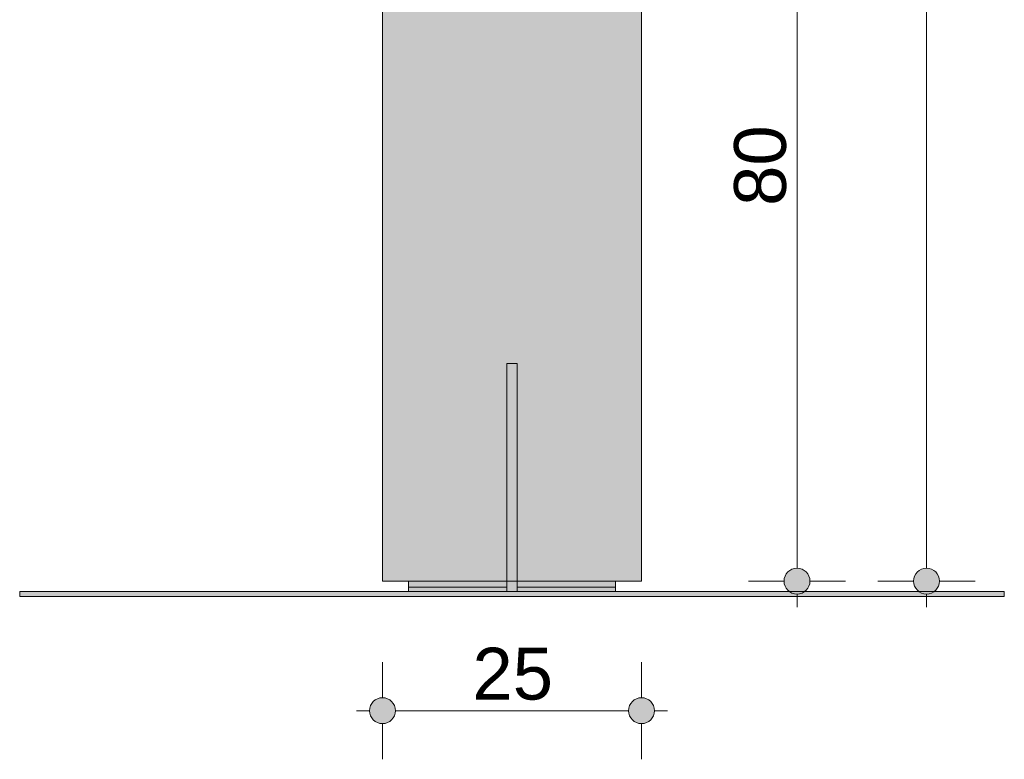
# Model space of a CAD drawing. Header units: millimetres. Extents: x 64850 to 1435566, y -594079 to 57306.
# Tile 115 of 121: x 1424376 to 1425326, y -593904 to -593190. Entities that reach past the tile are written whole.
import ezdxf

# ---------------------------------------------------------------- set-up
doc = ezdxf.new("R2010")
doc.units = ezdxf.units.MM
doc.header["$MEASUREMENT"] = 0
for name, color, linetype in [('Konstrukcja - Stropy', 7, 'Continuous'), ('Konstrukcja - Słupy', 7, 'Continuous'), ('Sytuacja - Teren', 7, 'Continuous'), ('Wnętrze - Umeblowanie', 7, 'Continuous'), ('Wymiarowanie - Ogólne', 7, 'Continuous')]:
    doc.layers.add(name, color=color, linetype=linetype)
for name, color, linetype, lineweight in [('Konstrukcja - Stropy_Nr_pióra__1', 7, 'Continuous', 13), ('Konstrukcja - Słupy_Nr_pióra__1', 7, 'Continuous', 13), ('Sytuacja - Teren_Nr_pióra__1', 7, 'Continuous', 13), ('Wnętrze - Umeblowanie_Nr_pióra__1', 7, 'Continuous', 13), ('Wymiarowanie - Ogólne_Nr_pióra__46', 5, 'Continuous', 15)]:
    doc.layers.add(name, color=color, linetype=linetype, lineweight=lineweight)
doc.layers.add('Wymiarowanie - Ogólne_Nr_pióra__45', color=7, linetype='Continuous', lineweight=15, true_color=0x40a5ff)
doc.layers.add('Wymiarowanie - Ogólne_Nr_pióra__85', color=7, linetype='Continuous', lineweight=13, true_color=0x80c2ff)
doc.styles.add('STYL_AUTOMATYCZNY_1', font='arial.ttf')
doc.dimstyles.new('STYL_AUTOMATYCZNY__1', dxfattribs={"dimtxt": 50, "dimasz": 47.5, "dimexe": 0.18, "dimexo": 0.0625, "dimgap": 0, "dimtad": 1, "dimtih": 1, "dimtoh": 1, "dimdec": 0, "dimlfac": 0.1, "dimzin": 0, "dimdsep": 46, "dimtxsty": 'STYL_AUTOMATYCZNY_1', "dimblk": 'ARROWHEAD_11', "dimblk1": 'ARROWHEAD_11', "dimblk2": 'ARROWHEAD_11', "dimcen": 0.09, "dimse1": 1, "dimse2": 1, "dimclrd": 256, "dimclre": 256, "dimclrt": 5, "dimazin": 0, "dimtfac": 1, "dimtdec": 4, "dimtmove": 0, "dimatfit": 3, "dimfxl": 1, "dimtolj": 1, "dimtzin": 0, "dimarcsym": 0})
doc.dimstyles.new('STYL_AUTOMATYCZNY__2', dxfattribs={"dimtxt": 50, "dimasz": 47.5, "dimexe": 0.18, "dimexo": 0.0625, "dimgap": 0, "dimtad": 1, "dimdec": 0, "dimlfac": 0.1, "dimzin": 0, "dimdsep": 46, "dimtxsty": 'STYL_AUTOMATYCZNY_1', "dimblk": 'ARROWHEAD_11', "dimblk1": 'ARROWHEAD_11', "dimblk2": 'ARROWHEAD_11', "dimcen": 0.09, "dimse1": 1, "dimse2": 1, "dimclrd": 256, "dimclre": 256, "dimclrt": 5, "dimazin": 0, "dimtfac": 1, "dimtdec": 4, "dimtmove": 0, "dimatfit": 3, "dimfxl": 1, "dimtolj": 1, "dimtzin": 0, "dimarcsym": 0})

# ---------------------------------------------------------------- blocks, each defined once
blk = doc.blocks.new('ElemPrzekroju_22_4', base_point=(1348773.02, -593731.69))
at = {"layer": 'Konstrukcja - Słupy', "linetype": 'Continuous', "lineweight": 0, "true_color": 0x000000}
blk.add_hatch(color=18, dxfattribs=at).paths.add_polyline_path([(1424725.5, -593731.69), (1424845.5, -593731.69), (1424845.5, -593521.69), (1424855.5, -593521.69), (1424855.5, -593731.69), (1424975.5, -593731.69), (1424975.5, -592931.69), (1424880.5, -592931.69), (1424880.5, -591531.69), (1424975.5, -591531.69), (1424975.5, -591331.69), (1424725.5, -591331.69)])
at = {"layer": 'Konstrukcja - Słupy_Nr_pióra__1', "color": 7, "linetype": 'Continuous', "lineweight": 13}
for p, q in [((1424725.5, -593731.69), (1424725.5, -591331.69)), ((1424975.5, -593731.69), (1424975.5, -592931.69)), ((1424725.5, -593731.69), (1424845.5, -593731.69)), ((1424845.5, -593731.69), (1424855.5, -593731.69)), ((1424855.5, -593731.69), (1424975.5, -593731.69))]:
    blk.add_line(p, q, dxfattribs=at)
blk = doc.blocks.new('ElemPrzekroju_25_4', base_point=(1348773.02, -593731.69))
at = {"layer": 'Sytuacja - Teren', "linetype": 'Continuous', "lineweight": 0, "true_color": 0x000000}
blk.add_hatch(color=18, dxfattribs=at).paths.add_polyline_path([(1424375.5, -593746.69), (1425325.5, -593746.69), (1425325.5, -593741.69), (1424375.5, -593741.69)])
at = {"layer": 'Sytuacja - Teren_Nr_pióra__1', "color": 7, "linetype": 'Continuous', "lineweight": 13}
for p, q in [((1424375.5, -593741.69), (1425325.5, -593741.69)), ((1424375.5, -593741.69), (1424375.5, -593746.69)), ((1424375.5, -593746.69), (1425325.5, -593746.69)), ((1425325.5, -593741.69), (1425325.5, -593746.69))]:
    blk.add_line(p, q, dxfattribs=at)
blk = doc.blocks.new('ElemPrzekroju_26_4', base_point=(1348773.02, -593731.69))
at = {"layer": 'Konstrukcja - Stropy', "linetype": 'Continuous', "lineweight": 0, "true_color": 0x000000}
for points in [[(1424845.5, -593521.69), (1424845.5, -593741.69), (1424855.5, -593741.69), (1424855.5, -593521.69)], [(1424845.5, -593521.69), (1424845.5, -593731.69), (1424855.5, -593731.69), (1424855.5, -593521.69)]]:
    blk.add_hatch(color=18, dxfattribs=at).paths.add_polyline_path(points)
at = {"layer": 'Konstrukcja - Stropy_Nr_pióra__1', "color": 7, "linetype": 'Continuous', "lineweight": 13}
for p, q in [((1424845.5, -593521.69), (1424855.5, -593521.69)), ((1424845.5, -593731.69), (1424845.5, -593521.69)), ((1424855.5, -593731.69), (1424855.5, -593521.69)), ((1424845.5, -593741.69), (1424845.5, -593731.69)), ((1424855.5, -593741.69), (1424855.5, -593731.69))]:
    blk.add_line(p, q, dxfattribs=at)
blk = doc.blocks.new('ElemPrzekroju_27_4', base_point=(1348773.02, -593731.69))
at = {"layer": 'Wnętrze - Umeblowanie', "linetype": 'Continuous', "lineweight": 0, "true_color": 0x000000}
for points in [[(1424855.5, -593737.69), (1424950.5, -593737.69), (1424950.5, -593731.69), (1424855.5, -593731.69)], [(1424855.5, -593737.69), (1424950.5, -593737.69), (1424950.5, -593731.69), (1424855.5, -593731.69)], [(1424855.5, -593739.45), (1424950.5, -593739.45), (1424950.5, -593737.69), (1424855.5, -593737.69)], [(1424855.5, -593739.45), (1424950.5, -593739.45), (1424950.5, -593737.69), (1424855.5, -593737.69)], [(1424855.5, -593739.45), (1424855.5, -593741.69), (1424950.5, -593741.69), (1424950.5, -593739.45)], [(1424855.5, -593739.45), (1424855.5, -593741.69), (1424950.5, -593741.69), (1424950.5, -593739.45)]]:
    blk.add_hatch(color=18, dxfattribs=at).paths.add_polyline_path(points)
at = {"layer": 'Wnętrze - Umeblowanie_Nr_pióra__1', "color": 7, "linetype": 'Continuous', "lineweight": 13}
for p, q in [((1424950.5, -593737.69), (1424855.5, -593737.69)), ((1424950.5, -593737.69), (1424950.5, -593731.69)), ((1424950.5, -593739.45), (1424950.5, -593737.69)), ((1424950.5, -593741.69), (1424950.5, -593739.45))]:
    blk.add_line(p, q, dxfattribs=at)
blk = doc.blocks.new('ElemPrzekroju_28_4', base_point=(1348773.02, -593731.69))
at = {"layer": 'Wnętrze - Umeblowanie', "linetype": 'Continuous', "lineweight": 0, "true_color": 0x000000}
for points in [[(1424750.5, -593737.69), (1424845.5, -593737.69), (1424845.5, -593731.69), (1424750.5, -593731.69)], [(1424750.5, -593737.69), (1424845.5, -593737.69), (1424845.5, -593731.69), (1424750.5, -593731.69)], [(1424750.5, -593739.45), (1424845.5, -593739.45), (1424845.5, -593737.69), (1424750.5, -593737.69)], [(1424750.5, -593739.45), (1424845.5, -593739.45), (1424845.5, -593737.69), (1424750.5, -593737.69)], [(1424750.5, -593739.45), (1424750.5, -593741.69), (1424845.5, -593741.69), (1424845.5, -593739.45)], [(1424750.5, -593739.45), (1424750.5, -593741.69), (1424845.5, -593741.69), (1424845.5, -593739.45)]]:
    blk.add_hatch(color=18, dxfattribs=at).paths.add_polyline_path(points)
at = {"layer": 'Wnętrze - Umeblowanie_Nr_pióra__1', "color": 7, "linetype": 'Continuous', "lineweight": 13}
for p, q in [((1424750.5, -593737.69), (1424750.5, -593731.69)), ((1424750.5, -593739.45), (1424750.5, -593737.69)), ((1424750.5, -593737.69), (1424845.5, -593737.69)), ((1424750.5, -593741.69), (1424750.5, -593739.45))]:
    blk.add_line(p, q, dxfattribs=at)
blk = doc.blocks.new('*D74', base_point=(1348773.02, -593731.69))
at = {"layer": 'Wymiarowanie - Ogólne_Nr_pióra__45', "linetype": 'Continuous', "lineweight": 15, "true_color": 0x40a5ff}
for points in [[(1425113, -592931.69), (1425113.95, -592936.47), (1425116.66, -592940.53), (1425120.72, -592943.24), (1425125.5, -592944.19), (1425130.28, -592943.24), (1425134.34, -592940.53), (1425137.05, -592936.47), (1425138, -592931.69), (1425137.05, -592926.91), (1425134.34, -592922.85), (1425130.28, -592920.14), (1425125.5, -592919.19), (1425120.72, -592920.14), (1425116.66, -592922.85), (1425113.95, -592926.91)], [(1425113, -593731.69), (1425113.95, -593736.47), (1425116.66, -593740.53), (1425120.72, -593743.24), (1425125.5, -593744.19), (1425130.28, -593743.24), (1425134.34, -593740.53), (1425137.05, -593736.47), (1425138, -593731.69), (1425137.05, -593726.91), (1425134.34, -593722.85), (1425130.28, -593720.14), (1425125.5, -593719.19), (1425120.72, -593720.14), (1425116.66, -593722.85), (1425113.95, -593726.91)]]:
    blk.add_hatch(color=161, dxfattribs=at).paths.add_polyline_path(points)
at = {"layer": 'Wymiarowanie - Ogólne_Nr_pióra__45', "color": 161, "linetype": 'Continuous', "lineweight": 15, "true_color": 0x40a5ff}
for centre in [(1425125.5, -592931.69), (1425125.5, -593731.69)]:
    blk.add_circle(centre, 12.5, dxfattribs=at)
at = {"layer": 'Wymiarowanie - Ogólne_Nr_pióra__85', "color": 151, "linetype": 'Continuous', "lineweight": 13, "true_color": 0x80c2ff}
for p, q in [((1425113, -592931.69), (1425078.63, -592931.69)), ((1425172.38, -592931.69), (1425138, -592931.69)), ((1425125.5, -593719.19), (1425125.5, -592944.19)), ((1425113, -593731.69), (1425078.63, -593731.69)), ((1425172.38, -593731.69), (1425138, -593731.69)), ((1425125.5, -593756.69), (1425125.5, -593744.19))]:
    blk.add_line(p, q, dxfattribs=at)
at = {"layer": 'Wymiarowanie - Ogólne_Nr_pióra__46', "color": 5, "lineweight": 15, "insert": (1425115.5, -593369.83), "char_height": 50, "attachment_point": 7, "rotation": 90, "style": 'STYL_AUTOMATYCZNY_1'}
blk.add_mtext('\\A1;{\\pql;\\fArial|b0|i0|c238|p0;\\W1.000000;80}', dxfattribs=at)
blk = doc.blocks.new('ARROWHEAD_11')
at = {"color": 0, "linetype": 'Continuous', "lineweight": 0}
blk.add_line((0, 0), (-1, 0), dxfattribs=at)
at = {"color": 0, "linetype": 'Continuous', "lineweight": 0, "const_width": 0.25, "flags": 128}
blk.add_lwpolyline([(-0.125, 0, 1), (0.125, 0, 1)], format="xyb", close=True, dxfattribs=at)
blk = doc.blocks.new('*D77', base_point=(1348773.02, -593731.69))
at = {"layer": 'Wymiarowanie - Ogólne_Nr_pióra__45', "linetype": 'Continuous', "lineweight": 15, "true_color": 0x40a5ff}
for points in [[(1424713, -593856.69), (1424713.95, -593861.47), (1424716.66, -593865.53), (1424720.72, -593868.24), (1424725.5, -593869.19), (1424730.28, -593868.24), (1424734.34, -593865.53), (1424737.05, -593861.47), (1424738, -593856.69), (1424737.05, -593851.91), (1424734.34, -593847.85), (1424730.28, -593845.14), (1424725.5, -593844.19), (1424720.72, -593845.14), (1424716.66, -593847.85), (1424713.95, -593851.91)], [(1424963, -593856.69), (1424963.95, -593861.47), (1424966.66, -593865.53), (1424970.72, -593868.24), (1424975.5, -593869.19), (1424980.28, -593868.24), (1424984.34, -593865.53), (1424987.05, -593861.47), (1424988, -593856.69), (1424987.05, -593851.91), (1424984.34, -593847.85), (1424980.28, -593845.14), (1424975.5, -593844.19), (1424970.72, -593845.14), (1424966.66, -593847.85), (1424963.95, -593851.91)]]:
    blk.add_hatch(color=161, dxfattribs=at).paths.add_polyline_path(points)
at = {"layer": 'Wymiarowanie - Ogólne_Nr_pióra__45', "color": 161, "linetype": 'Continuous', "lineweight": 15, "true_color": 0x40a5ff}
for centre in [(1424725.5, -593856.69), (1424975.5, -593856.69)]:
    blk.add_circle(centre, 12.5, dxfattribs=at)
at = {"layer": 'Wymiarowanie - Ogólne_Nr_pióra__85', "color": 151, "linetype": 'Continuous', "lineweight": 13, "true_color": 0x80c2ff}
for p, q in [((1424725.5, -593844.19), (1424725.5, -593809.82)), ((1424975.5, -593844.19), (1424975.5, -593809.82)), ((1424700.5, -593856.69), (1424713, -593856.69)), ((1424738, -593856.69), (1424963, -593856.69)), ((1424988, -593856.69), (1425000.5, -593856.69)), ((1424725.5, -593903.57), (1424725.5, -593869.19)), ((1424975.5, -593903.57), (1424975.5, -593869.19))]:
    blk.add_line(p, q, dxfattribs=at)
at = {"layer": 'Wymiarowanie - Ogólne_Nr_pióra__46', "color": 5, "lineweight": 15, "insert": (1424812.36, -593846.69), "char_height": 50, "attachment_point": 7, "style": 'STYL_AUTOMATYCZNY_1'}
blk.add_mtext('\\A1;{\\pql;\\fArial|b0|i0|c238|p0;\\W1.000000;25}', dxfattribs=at)
blk = doc.blocks.new('*D78', base_point=(1348773.02, -593731.69))
at = {"layer": 'Wymiarowanie - Ogólne_Nr_pióra__45', "linetype": 'Continuous', "lineweight": 15, "true_color": 0x40a5ff}
for points in [[(1425238, -591331.69), (1425238.95, -591336.47), (1425241.66, -591340.53), (1425245.72, -591343.24), (1425250.5, -591344.19), (1425255.28, -591343.24), (1425259.34, -591340.53), (1425262.05, -591336.47), (1425263, -591331.69), (1425262.05, -591326.91), (1425259.34, -591322.85), (1425255.28, -591320.14), (1425250.5, -591319.19), (1425245.72, -591320.14), (1425241.66, -591322.85), (1425238.95, -591326.91)], [(1425238, -593731.69), (1425238.95, -593736.47), (1425241.66, -593740.53), (1425245.72, -593743.24), (1425250.5, -593744.19), (1425255.28, -593743.24), (1425259.34, -593740.53), (1425262.05, -593736.47), (1425263, -593731.69), (1425262.05, -593726.91), (1425259.34, -593722.85), (1425255.28, -593720.14), (1425250.5, -593719.19), (1425245.72, -593720.14), (1425241.66, -593722.85), (1425238.95, -593726.91)]]:
    blk.add_hatch(color=161, dxfattribs=at).paths.add_polyline_path(points)
at = {"layer": 'Wymiarowanie - Ogólne_Nr_pióra__45', "color": 161, "linetype": 'Continuous', "lineweight": 15, "true_color": 0x40a5ff}
for centre in [(1425250.5, -591331.69), (1425250.5, -593731.69)]:
    blk.add_circle(centre, 12.5, dxfattribs=at)
at = {"layer": 'Wymiarowanie - Ogólne_Nr_pióra__85', "color": 151, "linetype": 'Continuous', "lineweight": 13, "true_color": 0x80c2ff}
for p, q in [((1425250.5, -591319.19), (1425250.5, -591306.69)), ((1425238, -591331.69), (1425203.63, -591331.69)), ((1425297.38, -591331.69), (1425263, -591331.69)), ((1425250.5, -593719.19), (1425250.5, -591344.19)), ((1425238, -593731.69), (1425203.63, -593731.69)), ((1425297.38, -593731.69), (1425263, -593731.69)), ((1425250.5, -593756.69), (1425250.5, -593744.19))]:
    blk.add_line(p, q, dxfattribs=at)
at = {"layer": 'Wymiarowanie - Ogólne_Nr_pióra__46', "color": 5, "lineweight": 15, "insert": (1425240.5, -592588.9), "char_height": 50, "attachment_point": 7, "rotation": 90, "style": 'STYL_AUTOMATYCZNY_1'}
blk.add_mtext('\\A1;{\\pql;\\fArial|b0|i0|c238|p0;\\W1.000000;240}', dxfattribs=at)

msp = doc.modelspace()

# ---------------------------------------------------------------- block references
at = {"layer": 'Konstrukcja - Stropy', "lineweight": 0}
msp.add_blockref('ElemPrzekroju_26_4', (1348773.02, -593731.69), dxfattribs=at)
at = {"layer": 'Konstrukcja - Słupy', "lineweight": 0}
msp.add_blockref('ElemPrzekroju_22_4', (1348773.02, -593731.69), dxfattribs=at)
at = {"layer": 'Sytuacja - Teren', "lineweight": 0}
msp.add_blockref('ElemPrzekroju_25_4', (1348773.02, -593731.69), dxfattribs=at)
at = {"layer": 'Wnętrze - Umeblowanie', "lineweight": 0}
for name in ['ElemPrzekroju_28_4', 'ElemPrzekroju_27_4']:
    msp.add_blockref(name, (1348773.02, -593731.69), dxfattribs=at)

# ---------------------------------------------------------------- dimensions: what is measured, and where the dimension line sits
at = {"layer": 'Wymiarowanie - Ogólne', "color": 151, "linetype": 'Continuous', "lineweight": 13, "true_color": 0x80c2ff}
for base, p2, picture, middle in [((1425250.5, -591331.69), (1424975.5, -591331.69), '*D78', (1425215.5, -592531.82)), ((1425125.5, -592931.69), (1424978, -592931.69), '*D74', (1425090.5, -593331.78))]:
    dim = msp.add_linear_dim(base=base, p1=(1424725.5, -593731.69), p2=p2, angle=90, dimstyle='STYL_AUTOMATYCZNY__2', dxfattribs=at)
    dim.commit()
    dim.dimension.update_dxf_attribs({"geometry": picture, "text_midpoint": middle, "dimtype": 160, "text_rotation": 90})
dim = msp.add_linear_dim(base=(1424975.5, -593856.69), p1=(1424725.5, -593731.69), p2=(1424975.5, -593731.69), dimstyle='STYL_AUTOMATYCZNY__1', dxfattribs=at)
dim.commit()
dim.dimension.update_dxf_attribs({"geometry": '*D77', "text_midpoint": (1424850.42, -593821.69), "dimtype": 160})

doc.saveas('drawing.dxf')
